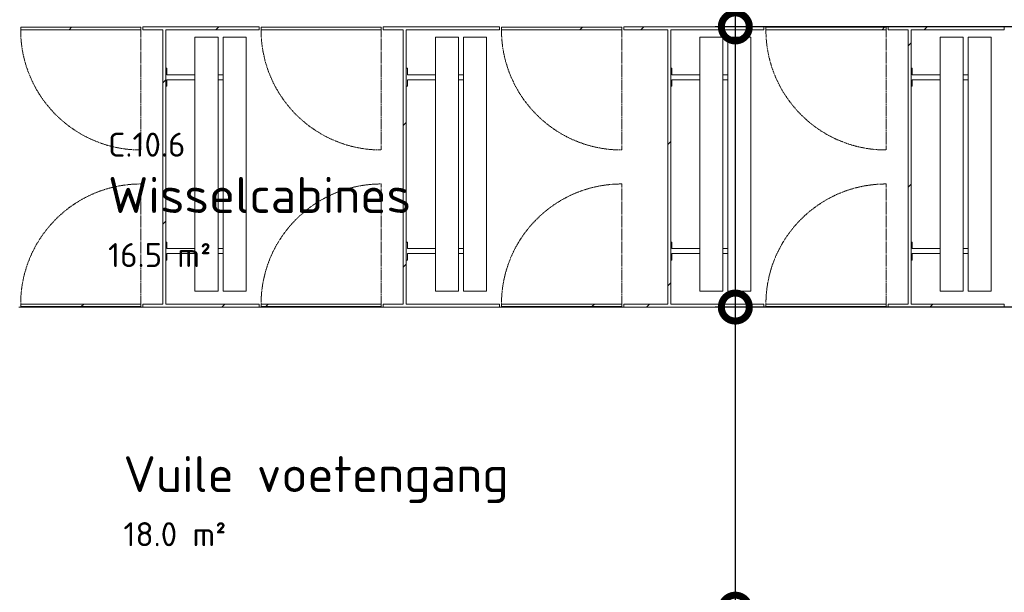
# Model space of a CAD drawing. Header units: millimetres. Extents: x 2016 to 102618, y -16590 to 68005.
# Tile 130 of 256: x 52375 to 57290, y 3874 to 6736. Entities that reach past the tile are written whole.
import ezdxf

# ---------------------------------------------------------------- set-up
doc = ezdxf.new("R2010")
doc.units = ezdxf.units.MM
doc.linetypes.add('Hidden', pattern=[6.5, 4.5, -2])
for name, color, linetype, lineweight in [('A-ANNO-DIMS', 211, 'Continuous', 9), ('A-AREA-IDEN', 2, 'Continuous', 9), ('A-DOOR', 31, 'Continuous', 13), ('A-DOOR-HDLN', 31, 'Hidden', 9), ('A-DOOR-OPNG', 31, 'Continuous', 18), ('A-FLOR', 192, 'Continuous', 13), ('A-WALL-FNSH', 113, 'Continuous', 25), ('A-WALL-PATT', 111, 'Continuous', 25), ('I-FURN', 30, 'Continuous', 13)]:
    doc.layers.add(name, color=color, linetype=linetype, lineweight=lineweight)
doc.styles.add('ISOCPEUR_2', font='isocpeur.ttf', dxfattribs={"height": 180})
doc.styles.add('ISOCPEUR_4', font='isocpeur.ttf', dxfattribs={"height": 120})
doc.dimstyles.new('00_VCS_maatvoering_1_8', dxfattribs={"dimscale": 304.8, "dimtxt": 179.276612, "dimasz": 0.918635, "dimexe": 0.328084, "dimexo": 0.0625, "dimgap": 0.164042, "dimtad": 1, "dimdec": 0, "dimzin": 0, "dimdsep": 46, "dimtxsty": 'ISOCPEUR_2', "dimblk1": 'DOTSMALL', "dimblk2": 'DOTSMALL', "dimsah": 1, "dimcen": 0.09, "dimdle": 0.328084, "dimadec": 0, "dimazin": 0, "dimtfac": 1, "dimtdec": 4, "dimtix": 1, "dimtmove": 0, "dimatfit": 3, "dimfxl": 0.328084, "dimfxlon": 1, "dimtvp": 1, "dimtolj": 1, "dimtzin": 0, "dimarcsym": 2})
pattern_1 = [(45, (0, 0), (-353.5534, 353.5534), [])]

# ---------------------------------------------------------------- blocks, each defined once
blk = doc.blocks.new('32_0_sanitairdeur_HPL - b 600 x h 2202 hout-V144-00 Begane grond')
at = {"layer": 'A-DOOR-OPNG', "lineweight": 5}
h = blk.add_hatch(dxfattribs=at)
h.set_pattern_fill('FP_151', color=256, style=0, pattern_type=2)
h.set_pattern_definition([(45, (-52680, -5307.5), (-353.5534, 353.5534), [])])
h.paths.add_polyline_path([(-300, -5.5), (300, -5.5), (300, 7.5), (-300, 7.5), (-300, -0.6)], flags=0)
at = {"layer": 'A-DOOR', "lineweight": 18}
for p, q in [((300, 7.5), (-300, 7.5)), ((-300, 7.5), (-300, -5.5)), ((300, -5.5), (300, 7.5)), ((-300, -5.5), (300, -5.5))]:
    blk.add_line(p, q, dxfattribs=at)
at = {"layer": 'A-DOOR-HDLN'}
blk.add_line((300, 7.5), (300, 607.6), dxfattribs=at)
blk.add_arc((300.1, 7.5), 600.1, 90.0042, 180, dxfattribs=at)
at = {"layer": 'A-DOOR-OPNG'}
blk.add_line((-300, 7.5), (300, 7.5), dxfattribs=at)
blk = doc.blocks.new('32_0_sanitairdeur_HPL - b 600 x h 2202 hout-V145-00 Begane grond')
at = {"layer": 'A-DOOR-OPNG', "lineweight": 5}
h = blk.add_hatch(dxfattribs=at)
h.set_pattern_fill('FP_152', color=256, style=0, pattern_type=2)
h.set_pattern_definition([(45, (-52680, -6692.5), (-353.5534, 353.5534), [])])
h.paths.add_polyline_path([(300, -7.5), (300, 5.5), (-300, 5.5), (-300, -7.5)], flags=0)
at = {"layer": 'A-DOOR', "lineweight": 18}
for p, q in [((-300, 5.5), (300, 5.5)), ((-300, -7.5), (-300, 5.5)), ((300, 5.5), (300, -7.5)), ((300, -7.5), (-300, -7.5))]:
    blk.add_line(p, q, dxfattribs=at)
at = {"layer": 'A-DOOR-HDLN'}
blk.add_line((300, -7.5), (300, -607.6), dxfattribs=at)
blk.add_arc((300.1, -7.5), 600.1, 180, 269.9958, dxfattribs=at)
at = {"layer": 'A-DOOR-OPNG'}
blk.add_line((-300, -7.5), (300, -7.5), dxfattribs=at)
blk = doc.blocks.new('84_06_zitbank kleedcabine - 84_06_zitbank kleedcabine-962581-00 Begane grond')
at = {"layer": 'I-FURN'}
for p, q in [((1318.2, 400), (50, 400)), ((50, 395), (50, 400)), ((50, 290), (50, 395)), ((1318.2, 400), (1318.2, 395)), ((1318.2, 395), (1318.2, 290)), ((50, 285), (50, 290)), ((50, 285), (1318.2, 285)), ((1318.2, 260), (50, 260)), ((50, 255), (50, 260)), ((50, 150), (50, 255)), ((237.5, 259.8), (237.5, 285.2)), ((262.5, 285), (262.5, 260)), ((1105.7, 260), (1105.7, 285)), ((1130.7, 285), (1130.7, 260)), ((1318.2, 290), (1318.2, 285)), ((1318.2, 260), (1318.2, 255)), ((1318.2, 255), (1318.2, 150)), ((50, 145), (50, 150)), ((1318.2, 150), (1318.2, 145)), ((50, 145), (1318.2, 145)), ((237.5, 5.1), (237.5, 145.2)), ((262.5, 145), (262.5, 5.1)), ((1105.7, 5.1), (1105.7, 145)), ((1130.7, 145), (1130.7, 5.1)), ((237.5, 5.1), (205, 5.1)), ((205, 5.1), (205, 0)), ((295, 5.1), (262.5, 5.1)), ((295, 0), (295, 5.1)), ((1105.7, 5.1), (1073.2, 5.1)), ((1073.2, 5.1), (1073.2, 0)), ((1163.2, 5.1), (1130.7, 5.1)), ((1163.2, 0), (1163.2, 5.1))]:
    blk.add_line(p, q, dxfattribs=at)
blk = doc.blocks.new('32_0_sanitairdeur_HPL - b 600 x h 2202 hout-V146-00 Begane grond')
at = {"layer": 'A-DOOR-OPNG', "lineweight": 5}
h = blk.add_hatch(dxfattribs=at)
h.set_pattern_fill('FP_153', color=256, style=0, pattern_type=2)
h.set_pattern_definition([(45, (-53880, -5307.5), (-353.5534, 353.5534), [])])
h.paths.add_polyline_path([(300, -5.5), (300, 7.5), (-300, 7.5), (-300, -5.5), (15.3, -5.5)], flags=0)
at = {"layer": 'A-DOOR', "lineweight": 18}
for p, q in [((300, 7.5), (-300, 7.5)), ((-300, 7.5), (-300, -5.5)), ((300, -5.5), (300, 7.5)), ((-300, -5.5), (300, -5.5))]:
    blk.add_line(p, q, dxfattribs=at)
at = {"layer": 'A-DOOR-HDLN'}
blk.add_line((300, 7.5), (300, 607.6), dxfattribs=at)
blk.add_arc((300.1, 7.5), 600.1, 90.0042, 180, dxfattribs=at)
at = {"layer": 'A-DOOR-OPNG'}
blk.add_line((-300, 7.5), (300, 7.5), dxfattribs=at)
blk = doc.blocks.new('32_0_sanitairdeur_HPL - b 600 x h 2202 hout-V147-00 Begane grond')
at = {"layer": 'A-DOOR-OPNG', "lineweight": 5}
h = blk.add_hatch(dxfattribs=at)
h.set_pattern_fill('FP_154', color=256, style=0, pattern_type=2)
h.set_pattern_definition([(45, (-53880, -6692.5), (-353.5534, 353.5534), [])])
h.paths.add_polyline_path([(15.3, -7.5), (300, -7.5), (300, 5.5), (-300, 5.5), (-300, -7.5)], flags=0)
at = {"layer": 'A-DOOR', "lineweight": 18}
for p, q in [((-300, 5.5), (300, 5.5)), ((-300, -7.5), (-300, 5.5)), ((300, 5.5), (300, -7.5)), ((300, -7.5), (-300, -7.5))]:
    blk.add_line(p, q, dxfattribs=at)
at = {"layer": 'A-DOOR-HDLN'}
blk.add_line((300, -7.5), (300, -607.6), dxfattribs=at)
blk.add_arc((300.1, -7.5), 600.1, 180, 269.9958, dxfattribs=at)
at = {"layer": 'A-DOOR-OPNG'}
blk.add_line((-300, -7.5), (300, -7.5), dxfattribs=at)
blk = doc.blocks.new('32_0_sanitairdeur_HPL - b 600 x h 2202 hout-V152-00 Begane grond')
at = {"layer": 'A-DOOR-OPNG', "lineweight": 5}
h = blk.add_hatch(dxfattribs=at)
h.set_pattern_fill('FP_158', color=256, style=0, pattern_type=2)
h.set_pattern_definition([(45, (-55080, -6692.5), (-353.5534, 353.5534), [])])
h.paths.add_polyline_path([(300, -7.5), (300, 5.5), (-300, 5.5), (-300, -7.5)], flags=0)
at = {"layer": 'A-DOOR', "lineweight": 18}
for p, q in [((-300, 5.5), (300, 5.5)), ((-300, -7.5), (-300, 5.5)), ((300, 5.5), (300, -7.5)), ((300, -7.5), (-300, -7.5))]:
    blk.add_line(p, q, dxfattribs=at)
at = {"layer": 'A-DOOR-HDLN'}
blk.add_line((300, -7.5), (300, -607.6), dxfattribs=at)
blk.add_arc((300.1, -7.5), 600.1, 180, 269.9958, dxfattribs=at)
at = {"layer": 'A-DOOR-OPNG'}
blk.add_line((-300, -7.5), (300, -7.5), dxfattribs=at)
blk = doc.blocks.new('32_0_sanitairdeur_HPL - b 600 x h 2202 hout-V153-00 Begane grond')
at = {"layer": 'A-DOOR-OPNG', "lineweight": 5}
h = blk.add_hatch(dxfattribs=at)
h.set_pattern_fill('FP_159', color=256, style=0, pattern_type=2)
h.set_pattern_definition([(45, (-56400, -6692.5), (-353.5534, 353.5534), [])])
h.paths.add_polyline_path([(-300, -7.5), (300, -7.5), (300, 5.5), (-300, 5.5)], flags=0)
at = {"layer": 'A-DOOR', "lineweight": 18}
for p, q in [((-300, 5.5), (300, 5.5)), ((-300, -7.5), (-300, 5.5)), ((300, 5.5), (300, -7.5)), ((300, -7.5), (-300, -7.5))]:
    blk.add_line(p, q, dxfattribs=at)
at = {"layer": 'A-DOOR-HDLN'}
blk.add_line((300, -7.5), (300, -607.6), dxfattribs=at)
blk.add_arc((300.1, -7.5), 600.1, 180, 269.9958, dxfattribs=at)
at = {"layer": 'A-DOOR-OPNG'}
blk.add_line((-300, -7.5), (300, -7.5), dxfattribs=at)
blk = doc.blocks.new('32_0_sanitairdeur_HPL - b 600 x h 2202 hout-V157-00 Begane grond')
at = {"layer": 'A-DOOR-OPNG', "lineweight": 5}
h = blk.add_hatch(dxfattribs=at)
h.set_pattern_fill('FP_163', color=256, style=0, pattern_type=2)
h.set_pattern_definition([(45, (-55080, -5307.5), (-353.5534, 353.5534), [])])
h.paths.add_polyline_path([(-300, -5.5), (300, -5.5), (300, 7.5), (-300, 7.5), (-300, -0.6)], flags=0)
at = {"layer": 'A-DOOR', "lineweight": 18}
for p, q in [((300, 7.5), (-300, 7.5)), ((-300, 7.5), (-300, -5.5)), ((300, -5.5), (300, 7.5)), ((-300, -5.5), (300, -5.5))]:
    blk.add_line(p, q, dxfattribs=at)
at = {"layer": 'A-DOOR-HDLN'}
blk.add_line((300, 7.5), (300, 607.6), dxfattribs=at)
blk.add_arc((300.1, 7.5), 600.1, 90.0042, 180, dxfattribs=at)
at = {"layer": 'A-DOOR-OPNG'}
blk.add_line((-300, 7.5), (300, 7.5), dxfattribs=at)
blk = doc.blocks.new('32_0_sanitairdeur_HPL - b 600 x h 2202 hout-V158-00 Begane grond')
at = {"layer": 'A-DOOR-OPNG', "lineweight": 5}
h = blk.add_hatch(dxfattribs=at)
h.set_pattern_fill('FP_164', color=256, style=0, pattern_type=2)
h.set_pattern_definition([(45, (-56400, -5307.5), (-353.5534, 353.5534), [])])
h.paths.add_polyline_path([(300, -5.5), (300, 7.5), (-300, 7.5), (-300, -5.5)], flags=0)
at = {"layer": 'A-DOOR', "lineweight": 18}
for p, q in [((300, 7.5), (-300, 7.5)), ((-300, 7.5), (-300, -5.5)), ((300, -5.5), (300, 7.5)), ((-300, -5.5), (300, -5.5))]:
    blk.add_line(p, q, dxfattribs=at)
at = {"layer": 'A-DOOR-HDLN'}
blk.add_line((300, 7.5), (300, 607.6), dxfattribs=at)
blk.add_arc((300.1, 7.5), 600.1, 90.0042, 180, dxfattribs=at)
at = {"layer": 'A-DOOR-OPNG'}
blk.add_line((-300, 7.5), (300, 7.5), dxfattribs=at)
blk = doc.blocks.new('_DotSmall')
at = {"color": 0, "linetype": 'ByBlock', "const_width": 0.5}
blk.add_lwpolyline([(-0.0625, 0, 1), (0.0625, 0, 1)], format="xyb", close=True, dxfattribs=at)

msp = doc.modelspace()

# ---------------------------------------------------------------- hatches: boundary and pattern name
at = {"layer": 'A-WALL-PATT', "lineweight": 5}
h = msp.add_hatch(dxfattribs=at)
h.set_pattern_fill('FP_31', color=256, style=0, pattern_type=2)
h.set_pattern_definition(pattern_1)
h.paths.add_polyline_path([(59606.1, 6685), (59690, 6685), (59690, 6700), (59110, 6700), (59110, 6685), (59515, 6685)], flags=0)
h.paths.add_polyline_path([(60410, 6685), (61440, 6685), (61440, 6700), (60310, 6700), (60310, 6685)], flags=0)
h.paths.add_polyline_path([(49120, 6685), (49830, 6685), (49830, 6700), (48535, 6700), (48535, 6685), (49085, 6685)], flags=0)
h.paths.add_polyline_path([(47915, 6685), (47915, 6700), (47515, 6700), (47515, 6685)], flags=0)
h.paths.add_polyline_path([(50450, 6685), (51170, 6685), (51170, 6700), (50450, 6700)], flags=0)
h.paths.add_polyline_path([(54595, 6685), (54770, 6685), (54770, 6700), (54190, 6700), (54190, 6685), (54560, 6685)], flags=0)
h.paths.add_polyline_path([(58490, 6685), (58490, 6700), (57910, 6700), (57910, 6685), (58458.3, 6685)], flags=0)
h.paths.add_polyline_path([(51790, 6685), (52370, 6685), (52370, 6700), (51790, 6700)], flags=0)
h.paths.add_polyline_path([(57213.8, 6685), (57290, 6685), (57290, 6700), (56710, 6700), (56710, 6685), (57115, 6685)], flags=0)
h.paths.add_polyline_path([(52990, 6685), (53570, 6685), (53570, 6700), (52990, 6700)], flags=0)
h.paths.add_polyline_path([(55969.4, 6685), (56090, 6685), (56090, 6700), (55390, 6700), (55390, 6685), (55915, 6685)], flags=0)
h = msp.add_hatch(dxfattribs=at)
h.set_pattern_fill('FP_31', color=256, style=0, pattern_type=2)
h.set_pattern_definition(pattern_1)
h.paths.add_polyline_path([(53105, 5315), (53105, 6685), (53090, 6685), (53090, 5315)], flags=0)
h = msp.add_hatch(dxfattribs=at)
h.set_pattern_fill('FP_31', color=256, style=0, pattern_type=2)
h.set_pattern_definition(pattern_1)
h.paths.add_polyline_path([(54305, 5315), (54305, 6685), (54290, 6685), (54290, 5315)], flags=0)
h = msp.add_hatch(dxfattribs=at)
h.set_pattern_fill('FP_31', color=256, style=0, pattern_type=2)
h.set_pattern_definition(pattern_1)
h.paths.add_polyline_path([(55625, 5315), (55625, 6685), (55610, 6685), (55610, 5315)], flags=0)
h = msp.add_hatch(dxfattribs=at)
h.set_pattern_fill('FP_31', color=256, style=0, pattern_type=2)
h.set_pattern_definition(pattern_1)
h.paths.add_polyline_path([(56825, 5315), (56825, 6685), (56810, 6685), (56810, 5315)], flags=0)
h = msp.add_hatch(dxfattribs=at)
h.set_pattern_fill('FP_31', color=256, style=0, pattern_type=2)
h.set_pattern_definition(pattern_1)
h.paths.add_polyline_path([(57290, 5300), (57290, 5315), (56710, 5315), (56710, 5300), (57213.8, 5300)], flags=0)
h.paths.add_polyline_path([(58490, 5300), (58490, 5315), (57910, 5315), (57910, 5300)], flags=0)
h.paths.add_polyline_path([(59110, 5300), (59690, 5300), (59690, 5315), (59110, 5315), (59110, 5306.9)], flags=0)
h.paths.add_polyline_path([(51790, 5300), (52370, 5300), (52370, 5315), (51790, 5315), (51790, 5306.9)], flags=0)
h.paths.add_polyline_path([(50576.7, 5300), (51170, 5300), (51170, 5315), (50450, 5315), (50450, 5300)], flags=0)
h.paths.add_polyline_path([(52990, 5300), (53570, 5300), (53570, 5315), (52990, 5315), (52990, 5306.9)], flags=0)
h.paths.add_polyline_path([(54770, 5300), (54770, 5315), (54190, 5315), (54190, 5300)], flags=0)
h.paths.add_polyline_path([(55390, 5300), (56090, 5300), (56090, 5315), (55390, 5315), (55390, 5306.9)], flags=0)
h.paths.add_polyline_path([(60425, 5300), (60425, 5315), (60310, 5315), (60310, 5300)], flags=0)
h.paths.add_polyline_path([(49759.9, 5300), (49830, 5300), (49830, 5315), (49390, 5315), (49390, 5300)], flags=0)

# ---------------------------------------------------------------- linework, layer by layer
at = {"layer": 'A-FLOR'}
for p, q in [((52370, 5300), (52990, 5300)), ((53570, 5300), (54190, 5300)), ((54770, 5300), (55390, 5300)), ((56090, 5300), (56710, 5300)), ((57290, 5300), (57910, 5300))]:
    msp.add_line(p, q, dxfattribs=at)
at = {"layer": 'A-WALL-FNSH', "color": 10, "lineweight": 9}
for p, q in [((52990, 6700), (53570, 6700)), ((52990, 6700), (52990, 6685)), ((52990, 6685), (53090, 6685)), ((53090, 5315), (53090, 6685)), ((53105, 6685), (53570, 6685)), ((53105, 6685), (53105, 5315)), ((53570, 6700), (53570, 6685)), ((54190, 6700), (54770, 6700)), ((54190, 6700), (54190, 6685)), ((54190, 6685), (54290, 6685)), ((54290, 5315), (54290, 6685)), ((54305, 6685), (54770, 6685)), ((54305, 6685), (54305, 5315)), ((54770, 6700), (54770, 6685)), ((55390, 6700), (56090, 6700)), ((55390, 6700), (55390, 6685)), ((55390, 6685), (55610, 6685)), ((55610, 5315), (55610, 6685)), ((55625, 6685), (56090, 6685)), ((55625, 6685), (55625, 5315)), ((56090, 6700), (56090, 6685)), ((56710, 6700), (57290, 6700)), ((56710, 6700), (56710, 6685)), ((56710, 6685), (56810, 6685)), ((56810, 5315), (56810, 6685)), ((56825, 6685), (57290, 6685)), ((56825, 6685), (56825, 5315)), ((57290, 6700), (57290, 6685)), ((52990, 5315), (53090, 5315)), ((52990, 5315), (52990, 5300)), ((53105, 5315), (53570, 5315)), ((53570, 5315), (53570, 5300)), ((54190, 5315), (54290, 5315)), ((54190, 5315), (54190, 5300)), ((54305, 5315), (54770, 5315)), ((54770, 5315), (54770, 5300)), ((55390, 5315), (55610, 5315)), ((55390, 5315), (55390, 5300)), ((55625, 5315), (56090, 5315)), ((56090, 5315), (56090, 5300)), ((56710, 5315), (56810, 5315)), ((56710, 5315), (56710, 5300)), ((56825, 5315), (57290, 5315)), ((57290, 5315), (57290, 5300)), ((52990, 5300), (53570, 5300)), ((54190, 5300), (54770, 5300)), ((55390, 5300), (56090, 5300)), ((56710, 5300), (57290, 5300))]:
    msp.add_line(p, q, dxfattribs=at)

# ---------------------------------------------------------------- block references
at = {"layer": 'A-DOOR'}
for name, p in [('32_0_sanitairdeur_HPL - b 600 x h 2202 hout-V145-00 Begane grond', (52680, 6692.5)), ('32_0_sanitairdeur_HPL - b 600 x h 2202 hout-V147-00 Begane grond', (53880, 6692.5)), ('32_0_sanitairdeur_HPL - b 600 x h 2202 hout-V152-00 Begane grond', (55080, 6692.5)), ('32_0_sanitairdeur_HPL - b 600 x h 2202 hout-V153-00 Begane grond', (56400, 6692.5)), ('32_0_sanitairdeur_HPL - b 600 x h 2202 hout-V144-00 Begane grond', (52680, 5307.5)), ('32_0_sanitairdeur_HPL - b 600 x h 2202 hout-V146-00 Begane grond', (53880, 5307.5)), ('32_0_sanitairdeur_HPL - b 600 x h 2202 hout-V157-00 Begane grond', (55080, 5307.5)), ('32_0_sanitairdeur_HPL - b 600 x h 2202 hout-V158-00 Begane grond', (56400, 5307.5))]:
    msp.add_blockref(name, p, dxfattribs=at)
at = {"layer": 'I-FURN', "rotation": 269.9999999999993}
for p in [(53105, 6698.2), (54305, 6698.2), (55625, 6698.2), (56825, 6698.2)]:
    msp.add_blockref('84_06_zitbank kleedcabine - 84_06_zitbank kleedcabine-962581-00 Begane grond', p, dxfattribs=at)

# ---------------------------------------------------------------- texts
at = {"layer": 'A-AREA-IDEN', "attachment_point": 1}
for s, insert, char_height, width, style in [('C.10.6', (52816.2, 6171.4), 120, 481.012, 'ISOCPEUR_4'), ('Wisselcabines', (52816.2, 5950), 180, 1811.814, 'ISOCPEUR_2'), ('16.5 m²', (52816.2, 5619.8), 120, 641.35, 'ISOCPEUR_4'), ('Vuile voetengang', (52892.9, 4555.1), 180, 2300.843, 'ISOCPEUR_2'), ('18.0 m²', (52892.9, 4224.9), 120, 641.35, 'ISOCPEUR_4')]:
    msp.add_mtext(s, dxfattribs=dict(at, insert=insert, char_height=char_height, width=width, style=style))

# ---------------------------------------------------------------- dimensions: what is measured, and where the dimension line sits
at = {"layer": 'A-ANNO-DIMS'}
for base, p1, p2, override in [((55947.3, 6700), (56047.3, 8200), (56047.3, 6700), {"dimpost": '<>', "dimfxl": 1500}), ((55947.3, 5300), (56047.3, 6700), (56047.3, 5300), {"dimpost": '<>', "dimfxl": 1400}), ((55947.3, 3790), (56047.3, 5300), (56047.3, 3790), {"dimpost": '<>', "dimfxl": 1510})]:
    msp.add_linear_dim(base=base, p1=p1, p2=p2, angle=90, dimstyle='00_VCS_maatvoering_1_8', override=override, dxfattribs=at).render()

doc.saveas('drawing.dxf')
